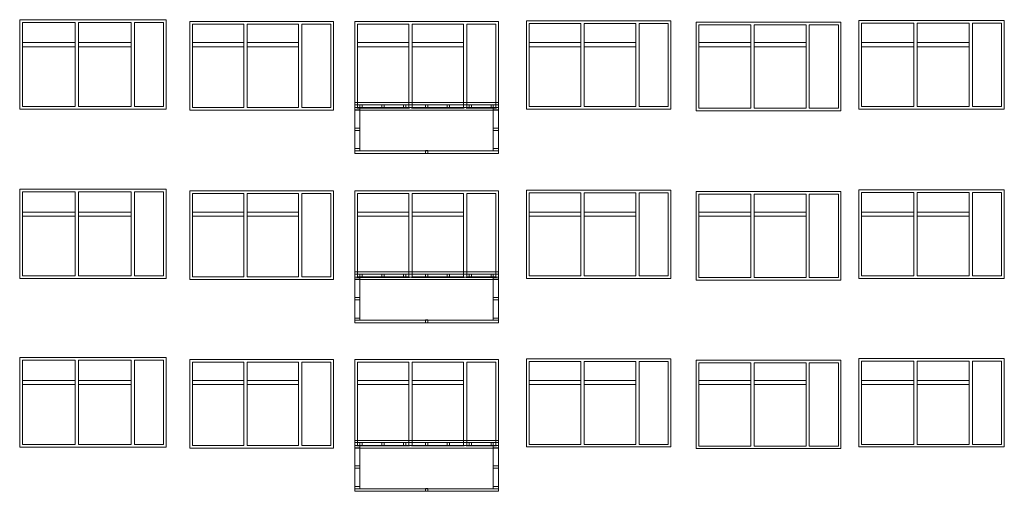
# Paper-space layout 'A-43 ELEWACJE' of a CAD drawing. Header units: millimetres. Extents: x -1100 to 1100, y 0 to 900.
# Tile 5 of 24: x 200 to 394, y 214 to 306. Entities that reach past the tile are written whole.
import ezdxf
from ezdxf.xclip import XClip

# ---------------------------------------------------------------- set-up
doc = ezdxf.new("R2010")
doc.units = ezdxf.units.MM
doc.header["$MEASUREMENT"] = 0
doc.header["$XCLIPFRAME"] = 0
doc.layers.add('A_ściany_Nr_pióra__3', color=252, linetype='Continuous', lineweight=13)
doc.layers.add('A_ściany_Nr_pióra__9', color=7, linetype='Continuous', lineweight=13, true_color=0xadadad)

# ---------------------------------------------------------------- blocks, each defined once
blk = doc.blocks.new('Rysunek_1_1', base_point=(-473.34, 1334))
at = {"layer": 'A_ściany_Nr_pióra__3', "color": 252, "linetype": 'Continuous', "lineweight": 13}
for p, q in [((228.92, 306.42), (200.18, 306.42)), ((200.18, 306.42), (200.18, 288.85)), ((200.71, 305.89), (200.71, 289.37)), ((211.05, 305.89), (200.71, 305.89)), ((211.05, 289.37), (211.05, 305.89)), ((211.7, 305.89), (211.7, 289.37)), ((222.05, 305.89), (211.7, 305.89)), ((222.05, 289.37), (222.05, 305.89)), ((222.7, 305.89), (222.7, 289.37)), ((228.4, 305.89), (222.7, 305.89)), ((228.4, 289.37), (228.4, 305.89)), ((228.92, 288.85), (228.92, 306.42)), ((233.58, 288.67), (233.58, 306.08)), ((233.58, 306.08), (261.78, 306.08)), ((234.11, 305.55), (244.18, 305.55)), ((234.11, 289.19), (234.11, 305.55)), ((244.18, 305.55), (244.18, 289.19)), ((244.83, 305.55), (254.91, 305.55)), ((244.83, 289.19), (244.83, 305.55)), ((254.91, 305.55), (254.91, 289.19)), ((255.56, 305.55), (261.26, 305.55)), ((255.56, 289.19), (255.56, 305.55)), ((261.26, 305.55), (261.26, 289.19)), ((261.78, 306.08), (261.78, 288.67)), ((276.6, 305.55), (266.52, 305.55)), ((266.52, 305.55), (266.52, 289.19)), ((276.6, 289.19), (276.6, 305.55)), ((287.32, 305.55), (277.25, 305.55)), ((277.25, 305.55), (277.25, 289.19)), ((287.32, 289.19), (287.32, 305.55)), ((293.67, 305.55), (287.97, 305.55)), ((287.97, 305.55), (287.97, 289.19)), ((293.67, 289.19), (293.67, 305.55)), ((328.06, 306.21), (299.73, 306.21)), ((299.73, 306.21), (299.73, 288.87)), ((300.25, 305.68), (300.25, 289.39)), ((310.39, 305.68), (300.25, 305.68)), ((310.39, 289.39), (310.39, 305.68)), ((311.04, 305.68), (311.04, 289.39)), ((321.18, 305.68), (311.04, 305.68)), ((321.18, 289.39), (321.18, 305.68)), ((321.83, 305.68), (321.83, 289.39)), ((327.53, 305.68), (321.83, 305.68)), ((327.53, 289.39), (327.53, 305.68)), ((328.06, 288.87), (328.06, 306.21)), ((361.47, 305.94), (333.01, 305.94)), ((333.01, 305.94), (333.01, 288.54)), ((361.47, 288.54), (361.47, 305.94)), ((393.54, 306.27), (364.99, 306.27)), ((364.99, 306.27), (364.99, 288.87)), ((365.52, 305.74), (365.52, 289.39)), ((375.77, 305.74), (365.52, 305.74)), ((375.77, 289.39), (375.77, 305.74)), ((376.42, 305.74), (376.42, 289.39)), ((386.67, 305.74), (376.42, 305.74)), ((386.67, 289.39), (386.67, 305.74)), ((387.32, 305.74), (387.32, 289.39)), ((393.02, 305.74), (387.32, 305.74)), ((393.02, 289.39), (393.02, 305.74)), ((393.54, 288.87), (393.54, 306.27)), ((333.54, 305.41), (333.54, 289.06)), ((343.74, 305.41), (333.54, 305.41)), ((343.74, 289.06), (343.74, 305.41)), ((344.39, 305.41), (344.39, 289.06)), ((354.6, 305.41), (344.39, 305.41)), ((354.6, 289.06), (354.6, 305.41)), ((355.25, 305.41), (355.25, 289.06)), ((360.95, 305.41), (355.25, 305.41)), ((360.95, 289.06), (360.95, 305.41)), ((200.71, 301.92), (211.05, 301.92)), ((211.7, 301.92), (222.05, 301.92)), ((244.18, 301.92), (234.11, 301.92)), ((254.91, 301.92), (244.83, 301.92)), ((266.52, 301.92), (276.6, 301.92)), ((277.25, 301.92), (287.32, 301.92)), ((300.25, 301.92), (310.39, 301.92)), ((311.04, 301.92), (321.18, 301.92)), ((333.54, 301.92), (343.74, 301.92)), ((344.39, 301.92), (354.6, 301.92)), ((365.52, 301.92), (375.77, 301.92)), ((376.42, 301.92), (386.67, 301.92)), ((200.71, 301.12), (211.05, 301.12)), ((211.7, 301.12), (222.05, 301.12)), ((244.18, 301.12), (234.11, 301.12)), ((254.91, 301.12), (244.83, 301.12)), ((266.52, 301.12), (276.6, 301.12)), ((277.25, 301.12), (287.32, 301.12)), ((300.25, 301.12), (310.39, 301.12)), ((311.04, 301.12), (321.18, 301.12)), ((333.54, 301.12), (343.74, 301.12)), ((344.39, 301.12), (354.6, 301.12)), ((365.52, 301.12), (375.77, 301.12)), ((376.42, 301.12), (386.67, 301.12)), ((200.18, 288.85), (228.92, 288.85)), ((200.71, 289.37), (211.05, 289.37)), ((211.7, 289.37), (222.05, 289.37)), ((222.7, 289.37), (228.4, 289.37)), ((261.78, 288.67), (233.58, 288.67)), ((244.18, 289.19), (234.11, 289.19)), ((254.91, 289.19), (244.83, 289.19)), ((261.26, 289.19), (255.56, 289.19)), ((294.19, 288.67), (265.99, 288.67)), ((266.39, 289.07), (276.72, 289.07)), ((266.52, 289.19), (276.6, 289.19)), ((277.12, 289.07), (287.44, 289.07)), ((277.25, 289.19), (287.32, 289.19)), ((287.84, 289.07), (293.79, 289.07)), ((287.97, 289.19), (293.67, 289.19)), ((299.73, 288.87), (328.06, 288.87)), ((300.25, 289.39), (310.39, 289.39)), ((311.04, 289.39), (321.18, 289.39)), ((321.83, 289.39), (327.53, 289.39)), ((333.01, 288.54), (361.47, 288.54)), ((333.54, 289.06), (343.74, 289.06)), ((344.39, 289.06), (354.6, 289.06)), ((355.25, 289.06), (360.95, 289.06)), ((364.99, 288.87), (393.54, 288.87)), ((365.52, 289.39), (375.77, 289.39)), ((376.42, 289.39), (386.67, 289.39)), ((387.32, 289.39), (393.02, 289.39)), ((228.92, 273.14), (200.18, 273.14)), ((200.18, 273.14), (200.18, 255.57)), ((228.92, 255.57), (228.92, 273.14)), ((233.58, 255.39), (233.58, 272.8)), ((233.58, 272.8), (261.78, 272.8)), ((261.78, 272.8), (261.78, 255.39)), ((328.06, 272.93), (299.73, 272.93)), ((299.73, 272.93), (299.73, 255.59)), ((328.06, 255.59), (328.06, 272.93)), ((361.47, 272.66), (333.01, 272.66)), ((333.01, 272.66), (333.01, 255.26)), ((361.47, 255.26), (361.47, 272.66)), ((393.54, 272.99), (364.99, 272.99)), ((364.99, 272.99), (364.99, 255.59)), ((393.54, 255.59), (393.54, 272.99)), ((200.71, 272.62), (200.71, 256.1)), ((211.05, 272.62), (200.71, 272.62)), ((211.05, 256.1), (211.05, 272.62)), ((211.7, 272.62), (211.7, 256.1)), ((222.05, 272.62), (211.7, 272.62)), ((222.05, 256.1), (222.05, 272.62)), ((222.7, 272.62), (222.7, 256.1)), ((228.4, 272.62), (222.7, 272.62)), ((228.4, 256.1), (228.4, 272.62)), ((234.11, 272.28), (244.18, 272.28)), ((234.11, 255.92), (234.11, 272.28)), ((244.18, 272.28), (244.18, 255.92)), ((244.83, 272.28), (254.91, 272.28)), ((244.83, 255.92), (244.83, 272.28)), ((254.91, 272.28), (254.91, 255.92)), ((255.56, 272.28), (261.26, 272.28)), ((255.56, 255.92), (255.56, 272.28)), ((261.26, 272.28), (261.26, 255.92)), ((276.6, 272.28), (266.52, 272.28)), ((266.52, 272.28), (266.52, 255.92)), ((276.6, 255.92), (276.6, 272.28)), ((287.32, 272.28), (277.25, 272.28)), ((277.25, 272.28), (277.25, 255.92)), ((287.32, 255.92), (287.32, 272.28)), ((293.67, 272.28), (287.97, 272.28)), ((287.97, 272.28), (287.97, 255.92)), ((293.67, 255.92), (293.67, 272.28)), ((300.25, 272.41), (300.25, 256.12)), ((310.39, 272.41), (300.25, 272.41)), ((310.39, 256.12), (310.39, 272.41)), ((311.04, 272.41), (311.04, 256.12)), ((321.18, 272.41), (311.04, 272.41)), ((321.18, 256.12), (321.18, 272.41)), ((321.83, 272.41), (321.83, 256.12)), ((327.53, 272.41), (321.83, 272.41)), ((327.53, 256.12), (327.53, 272.41)), ((333.54, 272.14), (333.54, 255.79)), ((343.74, 272.14), (333.54, 272.14)), ((343.74, 255.79), (343.74, 272.14)), ((344.39, 272.14), (344.39, 255.79)), ((354.6, 272.14), (344.39, 272.14)), ((354.6, 255.79), (354.6, 272.14)), ((355.25, 272.14), (355.25, 255.79)), ((360.95, 272.14), (355.25, 272.14)), ((360.95, 255.79), (360.95, 272.14)), ((365.52, 272.47), (365.52, 256.12)), ((375.77, 272.47), (365.52, 272.47)), ((375.77, 256.12), (375.77, 272.47)), ((376.42, 272.47), (376.42, 256.12)), ((386.67, 272.47), (376.42, 272.47)), ((386.67, 256.12), (386.67, 272.47)), ((387.32, 272.47), (387.32, 256.12)), ((393.02, 272.47), (387.32, 272.47)), ((393.02, 256.12), (393.02, 272.47)), ((200.71, 268.65), (211.05, 268.65)), ((200.71, 267.85), (211.05, 267.85)), ((211.7, 268.65), (222.05, 268.65)), ((211.7, 267.85), (222.05, 267.85)), ((244.18, 268.65), (234.11, 268.65)), ((244.18, 267.85), (234.11, 267.85)), ((254.91, 268.65), (244.83, 268.65)), ((254.91, 267.85), (244.83, 267.85)), ((266.52, 268.65), (276.6, 268.65)), ((266.52, 267.85), (276.6, 267.85)), ((277.25, 268.65), (287.32, 268.65)), ((277.25, 267.85), (287.32, 267.85)), ((300.25, 268.65), (310.39, 268.65)), ((300.25, 267.85), (310.39, 267.85)), ((311.04, 268.65), (321.18, 268.65)), ((311.04, 267.85), (321.18, 267.85)), ((333.54, 268.65), (343.74, 268.65)), ((333.54, 267.85), (343.74, 267.85)), ((344.39, 268.65), (354.6, 268.65)), ((344.39, 267.85), (354.6, 267.85)), ((365.52, 268.65), (375.77, 268.65)), ((365.52, 267.85), (375.77, 267.85)), ((376.42, 268.65), (386.67, 268.65)), ((376.42, 267.85), (386.67, 267.85)), ((200.18, 255.57), (228.92, 255.57)), ((200.71, 256.1), (211.05, 256.1)), ((211.7, 256.1), (222.05, 256.1)), ((222.7, 256.1), (228.4, 256.1)), ((261.78, 255.39), (233.58, 255.39)), ((244.18, 255.92), (234.11, 255.92)), ((254.91, 255.92), (244.83, 255.92)), ((261.26, 255.92), (255.56, 255.92)), ((294.19, 255.39), (265.99, 255.39)), ((266.39, 255.79), (276.72, 255.79)), ((266.52, 255.92), (276.6, 255.92)), ((277.12, 255.79), (287.44, 255.79)), ((277.25, 255.92), (287.32, 255.92)), ((287.84, 255.79), (293.79, 255.79)), ((287.97, 255.92), (293.67, 255.92)), ((299.73, 255.59), (328.06, 255.59)), ((300.25, 256.12), (310.39, 256.12)), ((311.04, 256.12), (321.18, 256.12)), ((321.83, 256.12), (327.53, 256.12)), ((333.01, 255.26), (361.47, 255.26)), ((333.54, 255.79), (343.74, 255.79)), ((344.39, 255.79), (354.6, 255.79)), ((355.25, 255.79), (360.95, 255.79)), ((364.99, 255.59), (393.54, 255.59)), ((365.52, 256.12), (375.77, 256.12)), ((376.42, 256.12), (386.67, 256.12)), ((387.32, 256.12), (393.02, 256.12)), ((228.92, 240.07), (200.18, 240.07)), ((200.18, 240.07), (200.18, 222.5)), ((228.92, 222.5), (228.92, 240.07)), ((328.06, 239.86), (299.73, 239.86)), ((299.73, 239.86), (299.73, 222.52)), ((328.06, 222.52), (328.06, 239.86)), ((393.54, 239.92), (364.99, 239.92)), ((364.99, 239.92), (364.99, 222.52)), ((393.54, 222.52), (393.54, 239.92)), ((200.71, 239.54), (200.71, 223.02)), ((211.05, 239.54), (200.71, 239.54)), ((211.05, 223.02), (211.05, 239.54)), ((211.7, 239.54), (211.7, 223.02)), ((222.05, 239.54), (211.7, 239.54)), ((222.05, 223.02), (222.05, 239.54)), ((222.7, 239.54), (222.7, 223.02)), ((228.4, 239.54), (222.7, 239.54)), ((228.4, 223.02), (228.4, 239.54)), ((233.58, 222.32), (233.58, 239.73)), ((233.58, 239.73), (261.78, 239.73)), ((234.11, 239.2), (244.18, 239.2)), ((234.11, 222.84), (234.11, 239.2)), ((244.18, 239.2), (244.18, 222.84)), ((244.83, 239.2), (254.91, 239.2)), ((244.83, 222.84), (244.83, 239.2)), ((254.91, 239.2), (254.91, 222.84)), ((255.56, 239.2), (261.26, 239.2)), ((255.56, 222.84), (255.56, 239.2)), ((261.26, 239.2), (261.26, 222.84)), ((261.78, 239.73), (261.78, 222.32)), ((276.6, 239.2), (266.52, 239.2)), ((266.52, 239.2), (266.52, 222.84)), ((276.6, 222.84), (276.6, 239.2)), ((287.32, 239.2), (277.25, 239.2)), ((277.25, 239.2), (277.25, 222.84)), ((287.32, 222.84), (287.32, 239.2)), ((293.67, 239.2), (287.97, 239.2)), ((287.97, 239.2), (287.97, 222.84)), ((293.67, 222.84), (293.67, 239.2)), ((300.25, 239.33), (300.25, 223.04)), ((310.39, 239.33), (300.25, 239.33)), ((310.39, 223.04), (310.39, 239.33)), ((311.04, 239.33), (311.04, 223.04)), ((321.18, 239.33), (311.04, 239.33)), ((321.18, 223.04), (321.18, 239.33)), ((321.83, 239.33), (321.83, 223.04)), ((327.53, 239.33), (321.83, 239.33)), ((327.53, 223.04), (327.53, 239.33)), ((361.47, 239.59), (333.01, 239.59)), ((333.01, 239.59), (333.01, 222.19)), ((333.54, 239.06), (333.54, 222.71)), ((343.74, 239.06), (333.54, 239.06)), ((343.74, 222.71), (343.74, 239.06)), ((344.39, 239.06), (344.39, 222.71)), ((354.6, 239.06), (344.39, 239.06)), ((354.6, 222.71), (354.6, 239.06)), ((355.25, 239.06), (355.25, 222.71)), ((360.95, 239.06), (355.25, 239.06)), ((360.95, 222.71), (360.95, 239.06)), ((361.47, 222.19), (361.47, 239.59)), ((365.52, 239.39), (365.52, 223.04)), ((375.77, 239.39), (365.52, 239.39)), ((375.77, 223.04), (375.77, 239.39)), ((376.42, 239.39), (376.42, 223.04)), ((386.67, 239.39), (376.42, 239.39)), ((386.67, 223.04), (386.67, 239.39)), ((387.32, 239.39), (387.32, 223.04)), ((393.02, 239.39), (387.32, 239.39)), ((393.02, 223.04), (393.02, 239.39)), ((200.71, 235.57), (211.05, 235.57)), ((200.71, 234.77), (211.05, 234.77)), ((211.7, 235.57), (222.05, 235.57)), ((211.7, 234.77), (222.05, 234.77)), ((244.18, 235.57), (234.11, 235.57)), ((244.18, 234.77), (234.11, 234.77)), ((254.91, 235.57), (244.83, 235.57)), ((254.91, 234.77), (244.83, 234.77)), ((266.52, 235.57), (276.6, 235.57)), ((266.52, 234.77), (276.6, 234.77)), ((277.25, 235.57), (287.32, 235.57)), ((277.25, 234.77), (287.32, 234.77)), ((300.25, 235.57), (310.39, 235.57)), ((300.25, 234.77), (310.39, 234.77)), ((311.04, 235.57), (321.18, 235.57)), ((311.04, 234.77), (321.18, 234.77)), ((333.54, 235.57), (343.74, 235.57)), ((333.54, 234.77), (343.74, 234.77)), ((344.39, 235.57), (354.6, 235.57)), ((344.39, 234.77), (354.6, 234.77)), ((365.52, 235.57), (375.77, 235.57)), ((365.52, 234.77), (375.77, 234.77)), ((376.42, 235.57), (386.67, 235.57)), ((376.42, 234.77), (386.67, 234.77)), ((200.18, 222.5), (228.92, 222.5)), ((200.71, 223.02), (211.05, 223.02)), ((211.7, 223.02), (222.05, 223.02)), ((222.7, 223.02), (228.4, 223.02)), ((244.18, 222.84), (234.11, 222.84)), ((254.91, 222.84), (244.83, 222.84)), ((261.26, 222.84), (255.56, 222.84)), ((266.39, 222.72), (276.72, 222.72)), ((266.52, 222.84), (276.6, 222.84)), ((277.12, 222.72), (287.44, 222.72)), ((277.25, 222.84), (287.32, 222.84)), ((287.84, 222.72), (293.79, 222.72)), ((287.97, 222.84), (293.67, 222.84)), ((299.73, 222.52), (328.06, 222.52)), ((300.25, 223.04), (310.39, 223.04)), ((311.04, 223.04), (321.18, 223.04)), ((321.83, 223.04), (327.53, 223.04)), ((333.54, 222.71), (343.74, 222.71)), ((344.39, 222.71), (354.6, 222.71)), ((355.25, 222.71), (360.95, 222.71)), ((364.99, 222.52), (393.54, 222.52)), ((365.52, 223.04), (375.77, 223.04)), ((376.42, 223.04), (386.67, 223.04)), ((387.32, 223.04), (393.02, 223.04)), ((261.78, 222.32), (233.58, 222.32)), ((294.19, 222.32), (265.99, 222.32)), ((333.01, 222.19), (361.47, 222.19))]:
    blk.add_line(p, q, dxfattribs=at)
at = {"layer": 'A_ściany_Nr_pióra__9', "color": 253, "linetype": 'Continuous', "lineweight": 13, "true_color": 0xadadad}
for p, q in [((265.99, 306.08), (265.99, 280.17)), ((265.99, 306.08), (294.19, 306.08)), ((294.19, 306.08), (294.19, 280.17)), ((294.19, 280.17), (265.99, 280.17)), ((265.99, 272.8), (265.99, 246.89)), ((265.99, 272.8), (294.19, 272.8)), ((294.19, 272.8), (294.19, 246.89)), ((294.19, 246.89), (265.99, 246.89)), ((265.99, 239.73), (265.99, 213.82)), ((265.99, 239.73), (294.19, 239.73)), ((294.19, 239.73), (294.19, 213.82)), ((294.19, 213.82), (265.99, 213.82))]:
    blk.add_line(p, q, dxfattribs=at)
at = {"layer": 'A_ściany_Nr_pióra__9', "color": 253, "linetype": 'Continuous', "lineweight": 13, "true_color": 0xadadad, "flags": 128}
for points in [[(294.19, 290.17), (294.19, 289.72), (265.99, 289.72), (265.99, 290.17)], [(266.99, 289.17), (266.99, 288.72), (265.99, 288.72), (265.99, 289.17)], [(266.99, 289.72), (267.44, 289.72), (267.44, 289.17), (266.99, 289.17)], [(266.99, 289.17), (293.19, 289.17), (293.19, 280.67), (266.99, 280.67)], [(271.29, 289.72), (271.74, 289.72), (271.74, 289.17), (271.29, 289.17)], [(275.58, 289.72), (276.03, 289.72), (276.03, 289.17), (275.58, 289.17)], [(279.87, 289.72), (280.32, 289.72), (280.32, 289.17), (279.87, 289.17)], [(284.61, 289.72), (284.16, 289.72), (284.16, 289.17), (284.61, 289.17)], [(288.9, 289.72), (288.45, 289.72), (288.45, 289.17), (288.9, 289.17)], [(293.19, 289.72), (292.74, 289.72), (292.74, 289.17), (293.19, 289.17)], [(294.19, 289.17), (294.19, 288.72), (293.19, 288.72), (293.19, 289.17)], [(266.99, 285.14), (266.99, 284.69), (265.99, 284.69), (265.99, 285.14)], [(294.19, 285.14), (294.19, 284.69), (293.19, 284.69), (293.19, 285.14)], [(266.99, 281.12), (266.99, 280.67), (265.99, 280.67), (265.99, 281.12)], [(279.87, 280.75), (280.32, 280.75), (280.32, 280.17), (279.87, 280.17)], [(294.19, 281.12), (294.19, 280.67), (293.19, 280.67), (293.19, 281.12)], [(294.19, 256.89), (294.19, 256.44), (265.99, 256.44), (265.99, 256.89)], [(266.99, 255.89), (266.99, 255.44), (265.99, 255.44), (265.99, 255.89)], [(266.99, 256.44), (267.44, 256.44), (267.44, 255.89), (266.99, 255.89)], [(266.99, 255.89), (293.19, 255.89), (293.19, 247.39), (266.99, 247.39)], [(271.29, 256.44), (271.74, 256.44), (271.74, 255.89), (271.29, 255.89)], [(275.58, 256.44), (276.03, 256.44), (276.03, 255.89), (275.58, 255.89)], [(279.87, 256.44), (280.32, 256.44), (280.32, 255.89), (279.87, 255.89)], [(284.61, 256.44), (284.16, 256.44), (284.16, 255.89), (284.61, 255.89)], [(288.9, 256.44), (288.45, 256.44), (288.45, 255.89), (288.9, 255.89)], [(293.19, 256.44), (292.74, 256.44), (292.74, 255.89), (293.19, 255.89)], [(294.19, 255.89), (294.19, 255.44), (293.19, 255.44), (293.19, 255.89)], [(266.99, 251.87), (266.99, 251.42), (265.99, 251.42), (265.99, 251.87)], [(294.19, 251.87), (294.19, 251.42), (293.19, 251.42), (293.19, 251.87)], [(266.99, 247.84), (266.99, 247.39), (265.99, 247.39), (265.99, 247.84)], [(294.19, 247.84), (294.19, 247.39), (293.19, 247.39), (293.19, 247.84)], [(279.87, 247.48), (280.32, 247.48), (280.32, 246.89), (279.87, 246.89)], [(294.19, 223.82), (294.19, 223.37), (265.99, 223.37), (265.99, 223.82)], [(266.99, 222.82), (266.99, 222.37), (265.99, 222.37), (265.99, 222.82)], [(266.99, 223.37), (267.44, 223.37), (267.44, 222.82), (266.99, 222.82)], [(266.99, 222.82), (293.19, 222.82), (293.19, 214.32), (266.99, 214.32)], [(271.29, 223.37), (271.74, 223.37), (271.74, 222.82), (271.29, 222.82)], [(275.58, 223.37), (276.03, 223.37), (276.03, 222.82), (275.58, 222.82)], [(279.87, 223.37), (280.32, 223.37), (280.32, 222.82), (279.87, 222.82)], [(284.61, 223.37), (284.16, 223.37), (284.16, 222.82), (284.61, 222.82)], [(288.9, 223.37), (288.45, 223.37), (288.45, 222.82), (288.9, 222.82)], [(293.19, 223.37), (292.74, 223.37), (292.74, 222.82), (293.19, 222.82)], [(294.19, 222.82), (294.19, 222.37), (293.19, 222.37), (293.19, 222.82)], [(266.99, 218.79), (266.99, 218.34), (265.99, 218.34), (265.99, 218.79)], [(294.19, 218.79), (294.19, 218.34), (293.19, 218.34), (293.19, 218.79)], [(266.99, 214.77), (266.99, 214.32), (265.99, 214.32), (265.99, 214.77)], [(294.19, 214.77), (294.19, 214.32), (293.19, 214.32), (293.19, 214.77)], [(279.87, 214.4), (280.32, 214.4), (280.32, 213.82), (279.87, 213.82)]]:
    blk.add_lwpolyline(points, close=True, dxfattribs=at)

psp = doc.layouts.new('A-43 ELEWACJE')

# ---------------------------------------------------------------- block references
at = {"color": 37, "linetype": 'Continuous', "lineweight": 5, "true_color": 0x656532}
ref = psp.add_blockref('Rysunek_1_1', (-473.34, 1334), dxfattribs=at)
XClip(ref).set_block_clipping_path([(29.8998034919, 21.5565254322), (635.411243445, 454.3579568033)])

doc.saveas('drawing.dxf')
